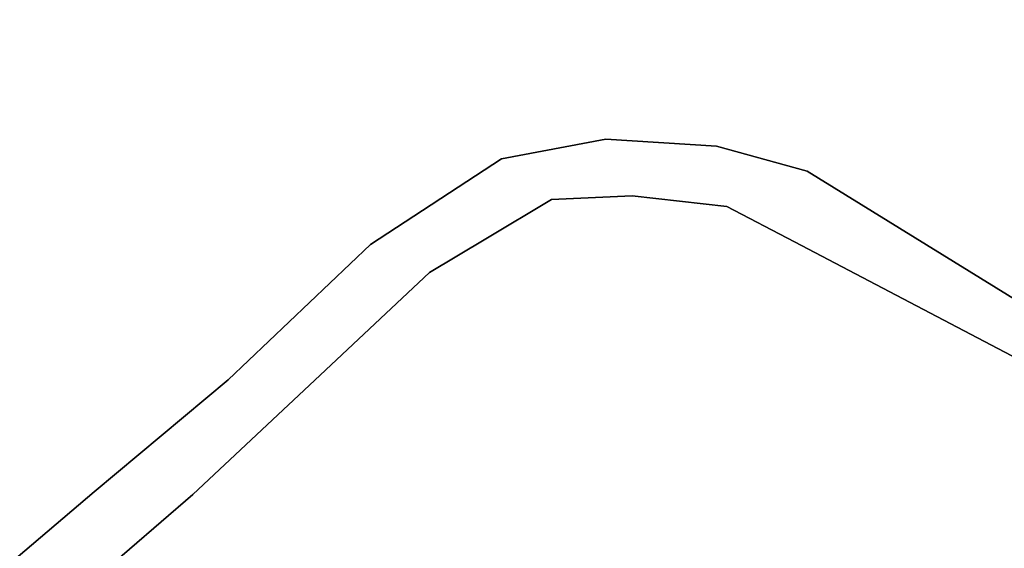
# Model space of a CAD drawing. Header units: metres. Extents: x 339653 to 341672, y 5744753 to 5747397.
# Tile 207 of 256: x 340683 to 340780, y 5746313 to 5746365. Entities that reach past the tile are written whole.
import ezdxf

# ---------------------------------------------------------------- set-up
doc = ezdxf.new("R2010")
doc.units = ezdxf.units.M
doc.header["$LTSCALE"] = 0.03
doc.layers.add('Vegetation', color=7, linetype='Continuous', lineweight=25)

msp = doc.modelspace()

# ---------------------------------------------------------------- linework, layer by layer
at = {"layer": 'Vegetation', "color": 83}
for points in [[(340783.012, 5746336.069), (340760.612, 5746349.882), (340751.702, 5746352.35), (340740.794, 5746353.042), (340730.495, 5746351.094), (340717.591, 5746342.68), (340703.591, 5746329.335), (340690.385, 5746318.321), (340666.768, 5746298.276), (340648.255, 5746340.331), (340634.074, 5746371.238), (340701.493, 5746376.412), (340713.864, 5746380.516), (340716.382, 5746381.808), (340717.086, 5746382.17), (340716.246, 5746383.761), (340718.52, 5746384.366), (340774.628, 5746413.54), (340775.191, 5746411.99), (340807.836, 5746322.231)], [(340666.768, 5746298.276), (340690.385, 5746318.321), (340703.591, 5746329.335), (340717.591, 5746342.68), (340730.495, 5746351.094), (340740.794, 5746353.042), (340751.702, 5746352.35), (340760.612, 5746349.882), (340783.012, 5746336.069), (340803.198, 5746328.139), (340797.884, 5746321.253), (340782.102, 5746331.04), (340759.389, 5746342.929), (340752.693, 5746346.405), (340743.385, 5746347.453), (340735.423, 5746347.1), (340728.959, 5746343.228), (340723.429, 5746339.911), (340712.651, 5746329.805), (340700.095, 5746318.079), (340684.507, 5746304.61)], [(340684.507, 5746304.61), (340700.095, 5746318.079), (340712.651, 5746329.805), (340723.429, 5746339.911), (340728.959, 5746343.228), (340735.423, 5746347.1), (340743.385, 5746347.453), (340752.693, 5746346.405), (340759.389, 5746342.929), (340782.102, 5746331.04)]]:
    msp.add_lwpolyline(points, dxfattribs=at)

doc.saveas('drawing.dxf')
